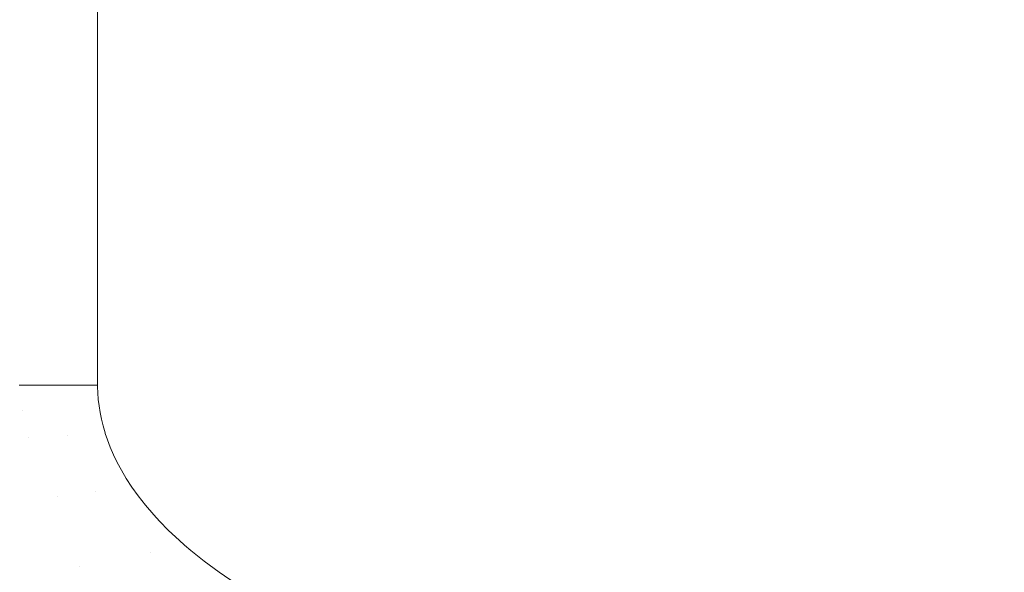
# Model space of a CAD drawing. Header units: centimetres. Extents: x -62 to 63, y 4 to 6.
# Tile 206 of 256: x -19.793 to -19.523, y 4.649 to 4.8. Entities that reach past the tile are written whole.
import ezdxf

# ---------------------------------------------------------------- set-up
doc = ezdxf.new("R2010")
doc.units = ezdxf.units.CM
doc.header["$LTSCALE"] = 2.54
doc.layers.add('Lucido design-1', color=7, linetype='Continuous')

# ---------------------------------------------------------------- blocks, each defined once
blk = doc.blocks.new('Gruppo-4-1')
at = {"color": 7, "linetype": 'Continuous', "lineweight": 9}
blk.add_3dface([(-61.85145, 5.90021, -2276.22217), (-61.85145, 4.30021, -2276.22217), (62.97838, 4.30021, -2276.22217), (62.97838, 5.90021, -2276.22217)], dxfattribs=at)
for points, invisible_edges in [([(-19.79246, 4.70021, -2276.62258), (-19.79278, 5.90021, -2276.62259), (-19.78649, 5.90021, -2276.62246)], 9), ([(-19.79246, 4.70021, -2276.62258), (-19.79278, 4.70021, -2276.62259), (-19.79278, 5.90021, -2276.62259)], 10), ([(-19.78649, 5.90021, -2276.62246), (-19.77134, 5.90021, -2276.62217), (-19.77134, 4.70021, -2276.62217), (-19.79246, 4.70021, -2276.62258)], 8), ([(-19.77134, 5.90021, -2276.62217), (-19.75599, 4.66467, -2276.62217), (-19.75825, 4.6673, -2276.62217)], 9), ([(-19.75825, 4.6673, -2276.62217), (-19.76024, 4.66985, -2276.62217), (-19.76199, 4.67228, -2276.62217), (-19.77134, 5.90021, -2276.62217)], 12), ([(-19.76199, 4.67228, -2276.62217), (-19.76351, 4.67462, -2276.62217), (-19.77134, 5.90021, -2276.62217)], 10), ([(-19.76351, 4.67462, -2276.62217), (-19.76485, 4.67687, -2276.62217), (-19.77134, 5.90021, -2276.62217)], 10), ([(-19.77134, 5.90021, -2276.62217), (-19.7381, 4.64895, -2276.62217), (-19.74222, 4.652, -2276.62217)], 9), ([(-19.76485, 4.67687, -2276.62217), (-19.76601, 4.67904, -2276.62217), (-19.77134, 5.90021, -2276.62217)], 10), ([(-19.77134, 5.90021, -2276.62217), (-19.73341, 4.64575, -2276.62217), (-19.7381, 4.64895, -2276.62217)], 9), ([(-19.76601, 4.67904, -2276.62217), (-19.76703, 4.68114, -2276.62217), (-19.77134, 5.90021, -2276.62217)], 10), ([(-19.77134, 5.90021, -2276.62217), (-19.72809, 4.64241, -2276.62217), (-19.73341, 4.64575, -2276.62217)], 9), ([(-19.76703, 4.68114, -2276.62217), (-19.76791, 4.68318, -2276.62217), (-19.77134, 5.90021, -2276.62217)], 10), ([(-19.77134, 5.90021, -2276.62217), (-19.72203, 4.63893, -2276.62217), (-19.72809, 4.64241, -2276.62217)], 9), ([(-19.77134, 5.90021, -2276.62217), (-19.53626, 4.60021, -2276.62217), (-19.55781, 4.60063, -2276.62217)], 9), ([(-19.76791, 4.68318, -2276.62217), (-19.76866, 4.68517, -2276.62217), (-19.77134, 5.90021, -2276.62217)], 10), ([(-19.77134, 5.90021, -2276.62217), (-19.71512, 4.63532, -2276.62217), (-19.72203, 4.63893, -2276.62217)], 9), ([(-19.55781, 4.60063, -2276.62217), (-19.58122, 4.60206, -2276.62217), (-19.60128, 4.60411, -2276.62217), (-19.77134, 5.90021, -2276.62217)], 12), ([(-19.77134, 5.90021, -2276.62217), (20.89823, 4.69854, -2276.62217), (20.89813, 4.69677, -2276.62217), (20.89794, 4.69499, -2276.62217)], 9), ([(-19.77134, 5.90021, -2276.62217), (-19.75444, 4.66298, -2276.62217), (-19.75599, 4.66467, -2276.62217)], 9), ([(-19.77134, 5.90021, -2276.62217), (-19.74755, 4.65641, -2276.62217), (-19.74907, 4.65773, -2276.62217)], 9), ([(-19.77134, 5.90021, -2276.62217), (-19.70725, 4.63159, -2276.62217), (-19.71512, 4.63532, -2276.62217)], 9), ([(-19.77134, 5.90021, -2276.62217), (-19.69083, 4.62487, -2276.62217), (-19.69103, 4.62494, -2276.62217), (-19.70087, 4.62882, -2276.62217)], 9), ([(-19.60128, 4.60411, -2276.62217), (-19.62007, 4.60678, -2276.62217), (-19.77134, 5.90021, -2276.62217)], 10), ([(20.89794, 4.69499, -2276.62217), (20.89769, 4.6932, -2276.62217), (-19.77134, 5.90021, -2276.62217)], 10), ([(-19.74907, 4.65773, -2276.62217), (-19.75192, 4.66041, -2276.62217), (-19.75444, 4.66298, -2276.62217), (-19.77134, 5.90021, -2276.62217)], 12), ([(-19.70087, 4.62882, -2276.62217), (-19.70725, 4.63159, -2276.62217), (-19.77134, 5.90021, -2276.62217)], 10), ([(-19.77134, 5.90021, -2276.62217), (-19.64687, 4.61205, -2276.62217), (-19.65313, 4.61345, -2276.62217), (-19.66727, 4.61718, -2276.62217)], 9), ([(-19.62007, 4.60678, -2276.62217), (-19.63739, 4.60994, -2276.62217), (-19.77134, 5.90021, -2276.62217)], 10), ([(20.89769, 4.6932, -2276.62217), (20.89735, 4.6914, -2276.62217), (-19.77134, 5.90021, -2276.62217)], 10), ([(-19.76866, 4.68517, -2276.62217), (-19.76926, 4.68694, -2276.62217), (-19.77134, 5.90021, -2276.62217)], 10), ([(-19.66727, 4.61718, -2276.62217), (-19.67987, 4.62104, -2276.62217), (-19.69083, 4.62487, -2276.62217), (-19.77134, 5.90021, -2276.62217)], 12), ([(-19.77134, 5.90021, -2276.62217), (20.89618, 4.68694, -2276.62217), (20.66318, 4.60021, -2276.62217), (-19.53626, 4.60021, -2276.62217)], 11), ([(20.89735, 4.6914, -2276.62217), (20.89693, 4.68958, -2276.62217), (-19.77134, 5.90021, -2276.62217)], 10), ([(-19.74222, 4.652, -2276.62217), (-19.74586, 4.65493, -2276.62217), (-19.74755, 4.65641, -2276.62217), (-19.77134, 5.90021, -2276.62217)], 12), ([(20.89693, 4.68958, -2276.62217), (20.89643, 4.68774, -2276.62217), (-19.77134, 5.90021, -2276.62217)], 10), ([(-19.63739, 4.60994, -2276.62217), (-19.64687, 4.61205, -2276.62217), (-19.77134, 5.90021, -2276.62217)], 10), ([(-19.77134, 5.90021, -2276.62217), (20.89827, 4.70021, -2276.62217), (20.89823, 4.69854, -2276.62217)], 9), ([(-19.77134, 5.90021, -2276.62217), (20.89827, 5.90021, -2276.62217), (20.89827, 4.70021, -2276.62217)], 8), ([(20.89643, 4.68774, -2276.62217), (20.89618, 4.68694, -2276.62217), (-19.77134, 5.90021, -2276.62217)], 10), ([(-19.77134, 4.70021, -2276.62217), (-19.77134, 5.90021, -2276.62217), (-19.76926, 4.68694, -2276.62217)], 10), ([(-19.79278, 4.70021, -2276.62259), (-19.79193, 4.69319, -2276.62257), (-19.80269, 4.69289, -2276.62309)], 11), ([(-19.79278, 4.70021, -2276.62259), (-19.79246, 4.70021, -2276.62258), (-19.79193, 4.69319, -2276.62257)], 10), ([(-19.79246, 4.70021, -2276.62258), (-19.77134, 4.70021, -2276.62217), (-19.77134, 4.69971, -2276.62217)], 8), ([(-19.77134, 4.69971, -2276.62217), (-19.77129, 4.69804, -2276.62217), (-19.79246, 4.70021, -2276.62258)], 10), ([(-19.77129, 4.69804, -2276.62217), (-19.77116, 4.69627, -2276.62217), (-19.79193, 4.69319, -2276.62257), (-19.79246, 4.70021, -2276.62258)], 14), ([(-19.77134, 4.69971, -2276.62217), (-19.77134, 4.70021, -2276.62217), (-19.76926, 4.68694, -2276.62217)], 10), ([(-19.77129, 4.69804, -2276.62217), (-19.77134, 4.69971, -2276.62217), (-19.76926, 4.68694, -2276.62217)], 10), ([(-19.77116, 4.69627, -2276.62217), (-19.77096, 4.69449, -2276.62217), (-19.79193, 4.69319, -2276.62257)], 10), ([(-19.77116, 4.69627, -2276.62217), (-19.77129, 4.69804, -2276.62217), (-19.76926, 4.68694, -2276.62217)], 10), ([(-19.77096, 4.69449, -2276.62217), (-19.77116, 4.69627, -2276.62217), (-19.76926, 4.68694, -2276.62217)], 10), ([(-19.80269, 4.69289, -2276.62309), (-19.79193, 4.69319, -2276.62257), (-19.7902, 4.68574, -2276.62257), (-19.80088, 4.68514, -2276.62309)], 15), ([(-19.77096, 4.69449, -2276.62217), (-19.77067, 4.69268, -2276.62217), (-19.7902, 4.68574, -2276.62257), (-19.79193, 4.69319, -2276.62257)], 14), ([(-19.77067, 4.69268, -2276.62217), (-19.77096, 4.69449, -2276.62217), (-19.76926, 4.68694, -2276.62217)], 10), ([(-19.77067, 4.69268, -2276.62217), (-19.77031, 4.69086, -2276.62217), (-19.7902, 4.68574, -2276.62257)], 10), ([(-19.77965, 4.68635, -2276.62227), (-19.7902, 4.68574, -2276.62257), (-19.77031, 4.69086, -2276.62217)], 11), ([(-19.77031, 4.69086, -2276.62217), (-19.76986, 4.689, -2276.62217), (-19.77965, 4.68635, -2276.62227)], 10), ([(-19.77031, 4.69086, -2276.62217), (-19.77067, 4.69268, -2276.62217), (-19.76926, 4.68694, -2276.62217)], 10), ([(-19.76926, 4.68694, -2276.62217), (-19.76931, 4.6871, -2276.62217), (-19.76986, 4.689, -2276.62217), (-19.77031, 4.69086, -2276.62217)], 8), ([(-19.76986, 4.689, -2276.62217), (-19.76931, 4.6871, -2276.62217), (-19.77965, 4.68635, -2276.62227)], 10), ([(-19.80088, 4.68514, -2276.62309), (-19.79256, 4.66841, -2276.62309), (-19.803, 4.66712, -2276.62384)], 11), ([(-19.80088, 4.68514, -2276.62309), (-19.7902, 4.68574, -2276.62257), (-19.78222, 4.6697, -2276.62257), (-19.79256, 4.66841, -2276.62309)], 15), ([(-19.772, 4.67096, -2276.62227), (-19.78222, 4.6697, -2276.62257), (-19.7902, 4.68574, -2276.62257), (-19.77965, 4.68635, -2276.62227)], 15), ([(-19.76931, 4.6871, -2276.62217), (-19.76926, 4.68694, -2276.62217), (-19.77965, 4.68635, -2276.62227)], 10), ([(-19.77965, 4.68635, -2276.62227), (-19.76926, 4.68694, -2276.62217), (-19.76866, 4.68517, -2276.62217)], 9), ([(-19.76866, 4.68517, -2276.62217), (-19.76791, 4.68318, -2276.62217), (-19.77965, 4.68635, -2276.62227)], 10), ([(-19.76791, 4.68318, -2276.62217), (-19.76703, 4.68114, -2276.62217), (-19.772, 4.67096, -2276.62227), (-19.77965, 4.68635, -2276.62227)], 14), ([(-19.76703, 4.68114, -2276.62217), (-19.76601, 4.67904, -2276.62217), (-19.772, 4.67096, -2276.62227)], 10), ([(-19.76601, 4.67904, -2276.62217), (-19.76485, 4.67687, -2276.62217), (-19.772, 4.67096, -2276.62227)], 10), ([(-19.76485, 4.67687, -2276.62217), (-19.76351, 4.67462, -2276.62217), (-19.772, 4.67096, -2276.62227)], 10), ([(-19.76351, 4.67462, -2276.62217), (-19.76199, 4.67228, -2276.62217), (-19.772, 4.67096, -2276.62227)], 10), ([(-19.772, 4.67096, -2276.62227), (-19.76199, 4.67228, -2276.62217), (-19.76024, 4.66985, -2276.62217)], 9), ([(-19.78554, 4.65954, -2276.62309), (-19.79256, 4.66841, -2276.62309), (-19.78222, 4.6697, -2276.62257)], 11), ([(-19.77624, 4.65045, -2276.62309), (-19.78554, 4.65954, -2276.62309), (-19.78222, 4.6697, -2276.62257)], 11), ([(-19.75699, 4.65444, -2276.62227), (-19.76656, 4.65245, -2276.62257), (-19.78222, 4.6697, -2276.62257), (-19.772, 4.67096, -2276.62227)], 15), ([(-19.78222, 4.6697, -2276.62257), (-19.76656, 4.65245, -2276.62257), (-19.77624, 4.65045, -2276.62309)], 11), ([(-19.75699, 4.65444, -2276.62227), (-19.772, 4.67096, -2276.62227), (-19.75825, 4.6673, -2276.62217), (-19.75599, 4.66467, -2276.62217)], 11), ([(-19.772, 4.67096, -2276.62227), (-19.76024, 4.66985, -2276.62217), (-19.75825, 4.6673, -2276.62217)], 9), ([(-19.79569, 4.65789, -2276.62384), (-19.803, 4.66712, -2276.62384), (-19.79256, 4.66841, -2276.62309), (-19.78554, 4.65954, -2276.62309)], 15), ([(-19.75699, 4.65444, -2276.62227), (-19.75599, 4.66467, -2276.62217), (-19.75444, 4.66298, -2276.62217)], 9), ([(-19.75444, 4.66298, -2276.62217), (-19.75192, 4.66041, -2276.62217), (-19.75699, 4.65444, -2276.62227)], 10), ([(-19.80591, 4.65622, -2276.62482), (-19.79569, 4.65789, -2276.62384), (-19.78602, 4.64842, -2276.62384), (-19.79585, 4.64638, -2276.62482)], 15), ([(-19.78554, 4.65954, -2276.62309), (-19.77624, 4.65045, -2276.62309), (-19.78602, 4.64842, -2276.62384), (-19.79569, 4.65789, -2276.62384)], 15), ([(-19.75699, 4.65444, -2276.62227), (-19.75192, 4.66041, -2276.62217), (-19.74907, 4.65773, -2276.62217)], 9), ([(-19.74907, 4.65773, -2276.62217), (-19.74755, 4.65641, -2276.62217), (-19.75699, 4.65444, -2276.62227)], 10), ([(-19.75699, 4.65444, -2276.62227), (-19.74755, 4.65641, -2276.62217), (-19.74586, 4.65493, -2276.62217)], 9), ([(-19.76442, 4.64124, -2276.62309), (-19.77624, 4.65045, -2276.62309), (-19.76656, 4.65245, -2276.62257), (-19.75521, 4.64362, -2276.62257)], 15), ([(-19.75521, 4.64362, -2276.62257), (-19.76656, 4.65245, -2276.62257), (-19.75699, 4.65444, -2276.62227)], 11), ([(-19.75699, 4.65444, -2276.62227), (-19.74586, 4.65493, -2276.62217), (-19.74222, 4.652, -2276.62217)], 9), ([(-19.75521, 4.64362, -2276.62257), (-19.75699, 4.65444, -2276.62227), (-19.73271, 4.63754, -2276.62227)], 11), ([(-19.73271, 4.63754, -2276.62227), (-19.75699, 4.65444, -2276.62227), (-19.74222, 4.652, -2276.62217), (-19.7381, 4.64895, -2276.62217)], 11), ([(-19.77372, 4.63883, -2276.62384), (-19.78602, 4.64842, -2276.62384), (-19.77624, 4.65045, -2276.62309), (-19.76442, 4.64124, -2276.62309)], 15)]:
    blk.add_3dface(points, dxfattribs=dict(at, invisible_edges=invisible_edges))
blk = doc.blocks.new('Gruppo-5-1')
at = {"color": 7}
blk.add_blockref('Gruppo-4-1', (0, 0), dxfattribs=at)

msp = doc.modelspace()

# ---------------------------------------------------------------- block references
at = {"layer": 'Lucido design-1', "color": 7}
msp.add_blockref('Gruppo-5-1', (0, 0), dxfattribs=at)

doc.saveas('drawing.dxf')
